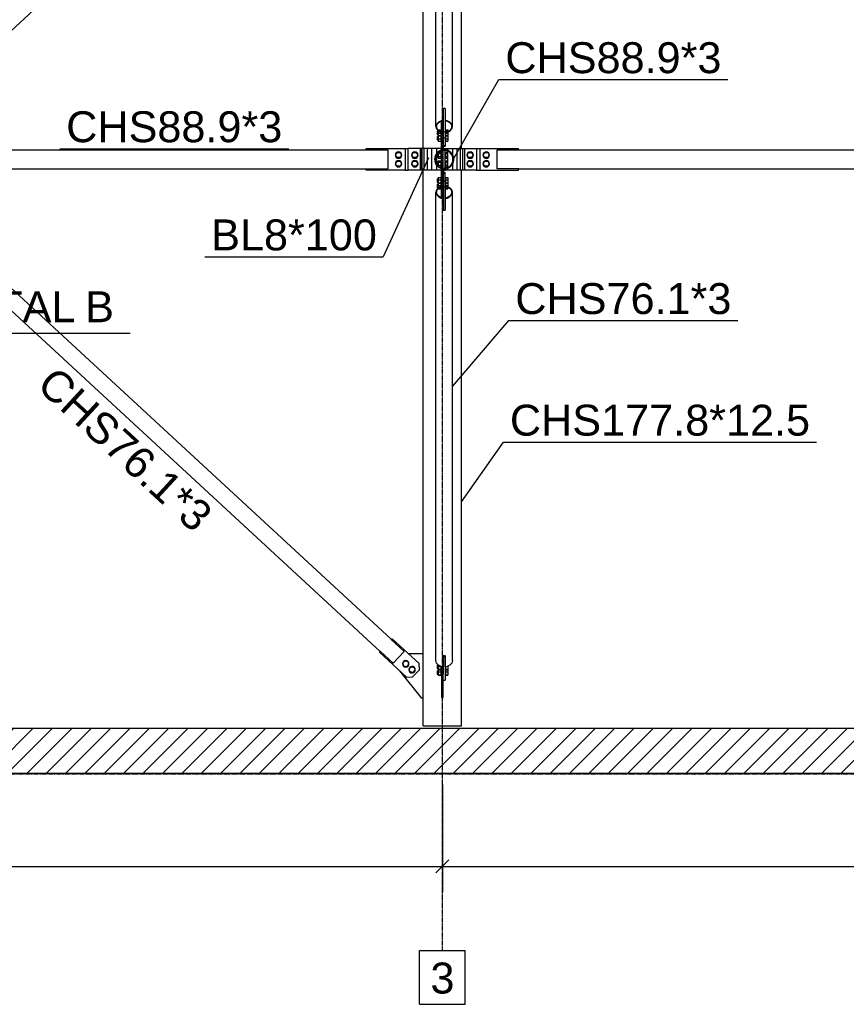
# Model space of a CAD drawing. Header units: millimetres. Extents: x 0 to 142951, y 0 to 27942.
# Tile 68 of 70: x 132505 to 136334, y 446 to 5007. Entities that reach past the tile are written whole.
import ezdxf

# ---------------------------------------------------------------- set-up
doc = ezdxf.new("R2010")
doc.units = ezdxf.units.MM
doc.linetypes.add('DXK_LINE_DOT3', pattern=[5.9187, 2.979, -0.9799, 0.9799, -0.9799])
doc.styles.add('Arial', font='ARIAL.TTF', dxfattribs={"height": 0.2})
doc.styles.add('Arial Narrow', font='ARIALN.TTF', dxfattribs={"height": 0.2})

# ---------------------------------------------------------------- blocks, each defined once
blk = doc.blocks.new('Part-85582 - 85581')
h = blk.add_hatch()
h.set_pattern_fill('ANSI31', color=6, scale=20, style=0)
h.paths.add_polyline_path([(140353.1, 1725.2), (123153.1, 1725.2), (123153.1, 1515.2), (140353.1, 1515.2)])
for p, q in [((123153.1, 1725.2), (140353.1, 1725.2)), ((140353.1, 1515.2), (123153.1, 1515.2))]:
    blk.add_line(p, q)
blk = doc.blocks.new('Part-85584 - 85581')
at = {"color": 7}
for p, q in [((134552, 4410.2), (134552, 7016.2)), ((134374.2, 4410.2), (134374.2, 6651.2)), ((134374.2, 2069.2), (134374.2, 4310.2)), ((134552, 1735.2), (134552, 4310.2)), ((134374.2, 1735.2), (134374.2, 1866.2)), ((134374.2, 1735.2), (134552, 1735.2))]:
    blk.add_line(p, q, dxfattribs=at)
blk = doc.blocks.new('Part-85606 - 85581')
h = blk.add_hatch(color=6)
h.paths.add_polyline_path([(134515.6, 4360.2), (134512.2, 4377.3), (134502.6, 4391.7), (134488.1, 4401.3), (134471.1, 4404.7), (134454.1, 4401.3), (134439.7, 4391.7), (134430.1, 4377.3), (134426.7, 4360.2), (134430.1, 4343.2), (134439.7, 4328.8), (134454.1, 4319.2), (134471.1, 4315.8), (134488.1, 4319.2), (134502.6, 4328.8), (134512.2, 4343.2)])
h.paths.add_polyline_path([(134500.4, 4330.9), (134487, 4321.9), (134471.1, 4318.8), (134455.3, 4321.9), (134441.8, 4330.9), (134432.8, 4344.4), (134429.7, 4360.2), (134432.8, 4376.1), (134441.8, 4389.6), (134455.3, 4398.5), (134471.1, 4401.7), (134487, 4398.5), (134500.4, 4389.6), (134509.4, 4376.1), (134512.6, 4360.2), (134509.4, 4344.4)])
for radius, start, end in [(44.5, 22.5, 202.5), (41.4, 337.5, 157.5), (41.4, 157.5, 337.5), (44.5, 202.5, 22.5)]:
    blk.add_arc((134471.1, 4360.2), radius, start, end)
blk = doc.blocks.new('Part-85614 - 85581')
at = {"color": 7}
for p, q in [((134716.3, 4403.8), (134817.3, 4403.8)), ((134716.3, 4316.7), (134716.3, 4403.8)), ((134817.3, 4404.7), (139509, 4404.7)), ((134817.3, 4403.8), (134817.3, 4404.7)), ((139509, 4403.8), (139509, 4404.7)), ((139509, 4403.8), (139610, 4403.8)), ((139610, 4403.8), (139610, 4316.7)), ((134817.3, 4316.7), (134716.3, 4316.7)), ((134817.3, 4315.8), (134817.3, 4316.7)), ((134817.3, 4315.8), (139509, 4315.8)), ((139509, 4316.7), (139610, 4316.7)), ((139509, 4315.8), (139509, 4316.7))]:
    blk.add_line(p, q, dxfattribs=at)
blk = doc.blocks.new('Part-85618 - 85581')
at = {"color": 7}
for p, q in [((134636.3, 4410.2), (134636.3, 4310.2)), ((134636.3, 4410.2), (134816.3, 4410.2)), ((134816.3, 4403.8), (134816.3, 4410.2)), ((134636.3, 4310.2), (134816.3, 4310.2)), ((134816.3, 4310.2), (134816.3, 4316.7))]:
    blk.add_line(p, q, dxfattribs=at)
blk = doc.blocks.new('Part-85626 - 85581')
at = {"color": 7}
for p, q in [((129316.3, 4403.8), (129417.3, 4403.8)), ((129316.3, 4316.7), (129316.3, 4403.8)), ((129417.3, 4404.7), (131576.7, 4404.7)), ((129417.3, 4403.8), (129417.3, 4404.7)), ((131949.5, 4404.7), (134109, 4404.7)), ((134109, 4403.8), (134109, 4404.7)), ((134109, 4403.8), (134210, 4403.8)), ((134210, 4403.8), (134210, 4316.7)), ((129417.3, 4316.7), (129316.3, 4316.7)), ((129417.3, 4315.8), (129417.3, 4316.7)), ((129417.3, 4315.8), (131576.7, 4315.8)), ((131949.5, 4315.8), (134109, 4315.8)), ((134109, 4316.7), (134210, 4316.7)), ((134109, 4315.8), (134109, 4316.7))]:
    blk.add_line(p, q, dxfattribs=at)
blk = doc.blocks.new('Part-85627 - 85581')
at = {"color": 7}
for p, q in [((134459.1, 4410.2), (134305, 4410.2)), ((134305, 4310.2), (134305, 4410.2)), ((134360, 4410.2), (134360, 4310.2)), ((134367.9, 4310.2), (134367.9, 4410.2)), ((134369, 4310.2), (134369, 4410.2)), ((134378.7, 4310.2), (134378.7, 4410.2)), ((134394.2, 4310.2), (134394.2, 4410.2)), ((134414.4, 4310.2), (134414.4, 4410.2)), ((134437.9, 4389), (134437.9, 4410.2)), ((134437.9, 4336.8), (134437.9, 4383.7)), ((134475.1, 4410.2), (134621.3, 4410.2)), ((134488.4, 4401.2), (134488.4, 4410.2)), ((134488.4, 4322.9), (134488.4, 4397.6)), ((134511.9, 4377.7), (134511.9, 4410.2)), ((134532.1, 4310.2), (134532.1, 4410.2)), ((134547.5, 4310.2), (134547.5, 4410.2)), ((134557.3, 4310.2), (134557.3, 4410.2)), ((134558.4, 4310.2), (134558.4, 4410.2)), ((134566.3, 4310.2), (134566.3, 4410.2)), ((134621.3, 4410.2), (134621.3, 4310.2)), ((134511.9, 4356.6), (134511.9, 4363.8)), ((134511.9, 4310.2), (134511.9, 4342.7)), ((134459.1, 4310.2), (134305, 4310.2)), ((134437.9, 4310.2), (134437.9, 4331.5)), ((134621.3, 4310.2), (134475.1, 4310.2)), ((134488.4, 4310.2), (134488.4, 4319.3))]:
    blk.add_line(p, q, dxfattribs=at)
blk = doc.blocks.new('Part-85628 - 85581')
at = {"color": 7}
for p, q in [((134290, 4410.2), (134305, 4410.2)), ((134621.3, 4410.2), (134636.3, 4410.2)), ((134290, 4310.2), (134305, 4310.2)), ((134621.3, 4310.2), (134636.3, 4310.2))]:
    blk.add_line(p, q, dxfattribs=at)
blk = doc.blocks.new('Part-85631 - 85581')
at = {"color": 7}
for p, q in [((134110, 4410.2), (134290, 4410.2)), ((134110, 4403.8), (134110, 4410.2)), ((134290, 4410.2), (134290, 4310.2)), ((134110, 4310.2), (134110, 4316.7)), ((134290, 4310.2), (134110, 4310.2))]:
    blk.add_line(p, q, dxfattribs=at)
blk = doc.blocks.new('Bolt-85633 - 85581')
at = {"color": 7}
for p, q in [((134577.4, 4380.2), (134584.3, 4392.2)), ((134584.3, 4368.2), (134577.4, 4380.2)), ((134584.3, 4392.2), (134598.2, 4392.2)), ((134598.2, 4392.2), (134605.1, 4380.2)), ((134605.1, 4380.2), (134598.2, 4368.2)), ((134577.4, 4340.2), (134584.3, 4352.2)), ((134584.3, 4328.2), (134577.4, 4340.2)), ((134598.2, 4368.2), (134584.3, 4368.2)), ((134584.3, 4352.2), (134598.2, 4352.2)), ((134598.2, 4352.2), (134605.1, 4340.2)), ((134605.1, 4340.2), (134598.2, 4328.2)), ((134598.2, 4328.2), (134584.3, 4328.2))]:
    blk.add_line(p, q, dxfattribs=at)
for centre, start, end in [((134591.3, 4380.2), 0, 180), ((134591.3, 4380.2), 180, 0), ((134591.3, 4340.2), 0, 180), ((134591.3, 4340.2), 180, 0)]:
    blk.add_arc(centre, 15, start, end, dxfattribs=at)
blk = doc.blocks.new('Bolt-85634 - 85581')
at = {"color": 7}
for p, q in [((134321.1, 4380.2), (134328.1, 4392.2)), ((134328.1, 4368.2), (134321.1, 4380.2)), ((134328.1, 4392.2), (134341.9, 4392.2)), ((134341.9, 4392.2), (134348.9, 4380.2)), ((134348.9, 4380.2), (134341.9, 4368.2)), ((134321.1, 4340.2), (134328.1, 4352.2)), ((134328.1, 4328.2), (134321.1, 4340.2)), ((134341.9, 4368.2), (134328.1, 4368.2)), ((134328.1, 4352.2), (134341.9, 4352.2)), ((134341.9, 4352.2), (134348.9, 4340.2)), ((134348.9, 4340.2), (134341.9, 4328.2)), ((134341.9, 4328.2), (134328.1, 4328.2))]:
    blk.add_line(p, q, dxfattribs=at)
for centre, start, end in [((134335, 4380.2), 0, 180), ((134335, 4380.2), 180, 0), ((134335, 4340.2), 0, 180), ((134335, 4340.2), 180, 0)]:
    blk.add_arc(centre, 15, start, end, dxfattribs=at)
blk = doc.blocks.new('Bolt-85635 - 85581')
at = {"color": 7}
for p, q in [((134246.1, 4380.2), (134253.1, 4392.2)), ((134253.1, 4368.2), (134246.1, 4380.2)), ((134253.1, 4392.2), (134266.9, 4392.2)), ((134266.9, 4392.2), (134273.9, 4380.2)), ((134273.9, 4380.2), (134266.9, 4368.2)), ((134246.1, 4340.2), (134253.1, 4352.2)), ((134253.1, 4328.2), (134246.1, 4340.2)), ((134266.9, 4368.2), (134253.1, 4368.2)), ((134253.1, 4352.2), (134266.9, 4352.2)), ((134266.9, 4352.2), (134273.9, 4340.2)), ((134273.9, 4340.2), (134266.9, 4328.2)), ((134266.9, 4328.2), (134253.1, 4328.2))]:
    blk.add_line(p, q, dxfattribs=at)
for centre, start, end in [((134260, 4380.2), 0, 180), ((134260, 4380.2), 180, 0), ((134260, 4340.2), 0, 180), ((134260, 4340.2), 180, 0)]:
    blk.add_arc(centre, 15, start, end, dxfattribs=at)
blk = doc.blocks.new('Bolt-85636 - 85581')
at = {"color": 7}
for p, q in [((134652.4, 4380.2), (134659.3, 4392.2)), ((134659.3, 4368.2), (134652.4, 4380.2)), ((134659.3, 4392.2), (134673.2, 4392.2)), ((134673.2, 4392.2), (134680.1, 4380.2)), ((134680.1, 4380.2), (134673.2, 4368.2)), ((134652.4, 4340.2), (134659.3, 4352.2)), ((134659.3, 4328.2), (134652.4, 4340.2)), ((134673.2, 4368.2), (134659.3, 4368.2)), ((134659.3, 4352.2), (134673.2, 4352.2)), ((134673.2, 4352.2), (134680.1, 4340.2)), ((134680.1, 4340.2), (134673.2, 4328.2)), ((134673.2, 4328.2), (134659.3, 4328.2))]:
    blk.add_line(p, q, dxfattribs=at)
for centre, start, end in [((134666.3, 4380.2), 0, 180), ((134666.3, 4380.2), 180, 0), ((134666.3, 4340.2), 0, 180), ((134666.3, 4340.2), 180, 0)]:
    blk.add_arc(centre, 15, start, end, dxfattribs=at)
blk = doc.blocks.new('Part-85641 - 85581')
at = {"color": 7}
for p, q in [((134459.1, 4402.3), (134459.1, 4403.9)), ((134459.1, 4321.2), (134459.1, 4399.3)), ((134459.1, 4316.6), (134459.1, 4318.2))]:
    blk.add_line(p, q, dxfattribs=at)
blk = doc.blocks.new('Part-85642 - 85581')
at = {"color": 7}
for p, q in [((134467.1, 4410.2), (134475.1, 4410.2)), ((134467.1, 4319.6), (134467.1, 4400.9)), ((134475.1, 4403.9), (134475.1, 4410.2)), ((134475.1, 4319.6), (134475.1, 4400.9)), ((134467.1, 4310.2), (134475.1, 4310.2)), ((134475.1, 4310.2), (134475.1, 4316.6))]:
    blk.add_line(p, q, dxfattribs=at)
blk = doc.blocks.new('Bolt-85643 - 85581')
at = {"color": 7}
for p, q in [((134438.1, 4384), (134438.1, 4372.2)), ((134440.9, 4388.2), (134443.1, 4388.2)), ((134443.1, 4394), (134443.1, 4394.1)), ((134443.1, 4394.1), (134443.3, 4394.1)), ((134443.1, 4390.4), (134443.1, 4366.4)), ((134443.1, 4387.2), (134456.1, 4387.2)), ((134448.6, 4394.1), (134456.1, 4394.1)), ((134456.1, 4395.2), (134456.1, 4365.2)), ((134456.1, 4395.2), (134459.1, 4395.2)), ((134475.1, 4395.2), (134478.1, 4395.2)), ((134478.1, 4395.2), (134478.1, 4365.2)), ((134478.1, 4394.1), (134488.1, 4394.1)), ((134478.1, 4387.2), (134488.1, 4387.2)), ((134488.1, 4366.4), (134488.1, 4394.1)), ((134438.1, 4372.2), (134443.1, 4372.2)), ((134438.1, 4348.2), (134438.1, 4336.5)), ((134438.1, 4348.2), (134443.1, 4348.2)), ((134443.1, 4373.3), (134456.1, 4373.3)), ((134443.1, 4366.4), (134456.1, 4366.4)), ((134443.1, 4354.1), (134443.1, 4330.1)), ((134443.1, 4354.1), (134456.1, 4354.1)), ((134443.1, 4347.2), (134456.1, 4347.2)), ((134456.1, 4365.2), (134459.1, 4365.2)), ((134456.1, 4355.2), (134456.1, 4325.2)), ((134456.1, 4355.2), (134459.1, 4355.2)), ((134475.1, 4365.2), (134478.1, 4365.2)), ((134475.1, 4355.2), (134478.1, 4355.2)), ((134478.1, 4373.3), (134488.1, 4373.3)), ((134478.1, 4366.4), (134488.1, 4366.4)), ((134478.1, 4355.2), (134478.1, 4325.2)), ((134478.1, 4354.1), (134488.1, 4354.1)), ((134478.1, 4347.2), (134488.1, 4347.2)), ((134488.1, 4326.4), (134488.1, 4354.1)), ((134440.9, 4332.2), (134443.1, 4332.2)), ((134443.1, 4333.3), (134456.1, 4333.3)), ((134443.1, 4326.4), (134443.1, 4326.5)), ((134443.1, 4326.4), (134443.3, 4326.4)), ((134448.6, 4326.4), (134456.1, 4326.4)), ((134456.1, 4325.2), (134459.1, 4325.2)), ((134475.1, 4325.2), (134478.1, 4325.2)), ((134478.1, 4333.3), (134488.1, 4333.3)), ((134478.1, 4326.4), (134488.1, 4326.4))]:
    blk.add_line(p, q, dxfattribs=at)
blk = doc.blocks.new('Part-85662 - 85581')
at = {"color": 7}
for p, q in [((134444.2, 6703.4), (134456.6, 6709.7)), ((134456.6, 6709.7), (134466.1, 6711.2)), ((134466.1, 6659.4), (134466.1, 6711.2)), ((134476.1, 6659.4), (134476.1, 6711.2)), ((134476.1, 6711.2), (134485.7, 6709.7)), ((134485.7, 6709.7), (134498, 6703.4)), ((134433.1, 6682.7), (134436, 6693.9)), ((134433.1, 4512.3), (134433.1, 6682.7)), ((134436, 6693.9), (134444.2, 6703.4)), ((134466.1, 6659.4), (134471.1, 6660.2)), ((134471.1, 6660.2), (134476.1, 6659.4)), ((134498, 6703.4), (134506.3, 6693.9)), ((134506.3, 6693.9), (134509.2, 6682.7)), ((134509.2, 4512.3), (134509.2, 6682.7)), ((134466.1, 4592.5), (134467.1, 4592.7)), ((134466.1, 4592.5), (134466.1, 4538.5)), ((134466.1, 4590.2), (134467.1, 4590.4)), ((134475.1, 4592.7), (134476.1, 4592.5)), ((134475.1, 4590.4), (134476.1, 4590.2)), ((134476.1, 4592.5), (134476.1, 4538.5)), ((134436, 4523.5), (134433.1, 4512.3)), ((134444.2, 4533), (134436, 4523.5)), ((134436.1, 4512.3), (134438.8, 4522.6)), ((134438.8, 4522.6), (134446.3, 4531.3)), ((134456.6, 4539.3), (134444.2, 4533)), ((134446.3, 4531.3), (134457.7, 4537.2)), ((134466.1, 4540.8), (134456.6, 4539.3)), ((134457.7, 4537.2), (134466.1, 4538.5)), ((134466.1, 4536.4), (134466.1, 4537.9)), ((134466.1, 4537.9), (134467.1, 4537.7)), ((134475.1, 4537.7), (134476.1, 4537.9)), ((134475.1, 4535.4), (134476.1, 4535.5)), ((134485.7, 4539.3), (134476.1, 4540.8)), ((134476.1, 4538.5), (134484.5, 4537.2)), ((134476.1, 4537.9), (134476.1, 4483.8)), ((134484.5, 4537.2), (134495.9, 4531.3)), ((134498, 4533), (134485.7, 4539.3)), ((134495.9, 4531.3), (134503.5, 4522.6)), ((134506.3, 4523.5), (134498, 4533)), ((134503.5, 4522.6), (134506.2, 4512.3)), ((134509.2, 4512.3), (134506.3, 4523.5)), ((134433.1, 4512.3), (134436, 4501.1)), ((134436, 4501.1), (134444.2, 4491.6)), ((134438.8, 4502), (134436.1, 4512.3)), ((134446.3, 4493.2), (134438.8, 4502)), ((134444.2, 4491.6), (134456.6, 4485.2)), ((134457.7, 4487.4), (134446.3, 4493.2)), ((134456.6, 4485.2), (134459.1, 4484.8)), ((134459.1, 4487.2), (134457.7, 4487.4)), ((134484.5, 4487.4), (134476.1, 4486.1)), ((134476.1, 4483.8), (134485.7, 4485.2)), ((134495.9, 4493.2), (134484.5, 4487.4)), ((134485.7, 4485.2), (134498, 4491.6)), ((134503.5, 4502), (134495.9, 4493.2)), ((134498, 4491.6), (134506.3, 4501.1)), ((134506.2, 4512.3), (134503.5, 4502)), ((134506.3, 4501.1), (134509.2, 4512.3))]:
    blk.add_line(p, q, dxfattribs=at)
blk = doc.blocks.new('Part-85663 - 85581')
at = {"color": 7}
for p, q in [((134436, 4219.4), (134433.1, 4208.2)), ((134433.1, 2037.8), (134433.1, 4208.2)), ((134433.1, 4208.2), (134436, 4197)), ((134444.2, 4228.9), (134436, 4219.4)), ((134436, 4197), (134444.2, 4187.5)), ((134436.1, 4208.2), (134438.8, 4218.5)), ((134438.8, 4197.9), (134436.1, 4208.2)), ((134438.8, 4218.5), (134446.3, 4227.3)), ((134446.3, 4189.1), (134438.8, 4197.9)), ((134456.6, 4235.2), (134444.2, 4228.9)), ((134446.3, 4227.3), (134457.7, 4233.1)), ((134459.1, 4235.6), (134456.6, 4235.2)), ((134457.7, 4233.1), (134459.1, 4233.3)), ((134476.1, 4236.7), (134476.1, 4182.6)), ((134485.7, 4235.2), (134476.1, 4236.7)), ((134476.1, 4234.4), (134484.5, 4233.1)), ((134484.5, 4233.1), (134495.9, 4227.3)), ((134498, 4228.9), (134485.7, 4235.2)), ((134495.9, 4227.3), (134503.5, 4218.5)), ((134503.5, 4197.9), (134495.9, 4189.1)), ((134506.3, 4219.4), (134498, 4228.9)), ((134498, 4187.5), (134506.3, 4197)), ((134503.5, 4218.5), (134506.2, 4208.2)), ((134506.2, 4208.2), (134503.5, 4197.9)), ((134509.2, 4208.2), (134506.3, 4219.4)), ((134506.3, 4197), (134509.2, 4208.2)), ((134509.2, 2037.8), (134509.2, 4208.2)), ((134444.2, 4187.5), (134456.6, 4181.2)), ((134457.7, 4183.3), (134446.3, 4189.1)), ((134456.6, 4181.2), (134466.1, 4179.7)), ((134466.1, 4182), (134457.7, 4183.3)), ((134466.1, 4182.6), (134466.1, 4184.1)), ((134466.1, 4182.6), (134467.1, 4182.8)), ((134466.1, 4182), (134466.1, 4127.9)), ((134475.1, 4185.1), (134476.1, 4184.9)), ((134475.1, 4182.8), (134476.1, 4182.6)), ((134484.5, 4183.3), (134476.1, 4182)), ((134476.1, 4182), (134476.1, 4127.9)), ((134476.1, 4179.7), (134485.7, 4181.2)), ((134495.9, 4189.1), (134484.5, 4183.3)), ((134485.7, 4181.2), (134498, 4187.5)), ((134466.1, 4130.2), (134467.1, 4130.1)), ((134466.1, 4127.9), (134467.1, 4127.8)), ((134475.1, 4130.1), (134476.1, 4130.2)), ((134475.1, 4127.8), (134476.1, 4127.9)), ((134466.1, 2009.3), (134466.1, 2061.1)), ((134471.1, 2060.3), (134466.1, 2061.1)), ((134476.1, 2061.1), (134471.1, 2060.3)), ((134476.1, 2009.3), (134476.1, 2061.1)), ((134436, 2026.6), (134433.1, 2037.8)), ((134444.2, 2017.1), (134436, 2026.6)), ((134456.6, 2010.8), (134444.2, 2017.1)), ((134466.1, 2009.3), (134456.6, 2010.8)), ((134485.7, 2010.8), (134476.1, 2009.3)), ((134498, 2017.1), (134485.7, 2010.8)), ((134506.3, 2026.6), (134498, 2017.1)), ((134509.2, 2037.8), (134506.3, 2026.6))]:
    blk.add_line(p, q, dxfattribs=at)
blk = doc.blocks.new('Part-85665 - 85581')
at = {"color": 7}
for p, q in [((134466.1, 2055.2), (134467.1, 2055.2)), ((134459.1, 2010.4), (134459.1, 1867.2)), ((134459.1, 1994.2), (134467.1, 1994.2)), ((134467.1, 1867.2), (134467.1, 1975.2)), ((134459.1, 1867.2), (134467.1, 1867.2))]:
    blk.add_line(p, q, dxfattribs=at)
blk = doc.blocks.new('Part-85667 - 85581')
at = {"color": 7}
for p, q in [((134467.1, 2060.9), (134467.1, 1975.2)), ((134475.1, 2055.9), (134467.1, 2055.9)), ((134475.1, 2060.9), (134475.1, 1947.2)), ((134467.1, 1947.2), (134475.1, 1947.2))]:
    blk.add_line(p, q, dxfattribs=at)
blk = doc.blocks.new('Part-85668 - 85581')
blk.add_hatch(color=6).paths.add_polyline_path([(134467.1, 4536.4), (134459.1, 4536.4), (134459.1, 4403.9), (134467.1, 4403.9)])
for p, q in [((134459.1, 4403.9), (134459.1, 4536.4)), ((134459.1, 4536.4), (134467.1, 4536.4)), ((134467.1, 4536.4), (134467.1, 4403.9)), ((134467.1, 4403.9), (134459.1, 4403.9))]:
    blk.add_line(p, q)
blk = doc.blocks.new('Part-85669 - 85581')
at = {"color": 7}
for p, q in [((134475.1, 4596.5), (134467.1, 4596.5)), ((134467.1, 4596.5), (134467.1, 4536.4)), ((134475.1, 4596.5), (134475.1, 4421.7)), ((134467.1, 4487.8), (134475.1, 4487.8)), ((134467.1, 4459.7), (134475.1, 4459.7)), ((134467.1, 4424.3), (134475.1, 4424.3)), ((134467.1, 4421.7), (134475.1, 4421.7))]:
    blk.add_line(p, q, dxfattribs=at)
blk = doc.blocks.new('Bolt-85670 - 85581')
at = {"color": 7}
for p, q in [((134438.1, 4491.4), (134438.1, 4475.6)), ((134438.1, 4491.4), (134443.1, 4491.4)), ((134438.1, 4475.6), (134443.1, 4475.6)), ((134443.1, 4496.5), (134443.1, 4444.9)), ((134443.1, 4496.5), (134456.1, 4496.5)), ((134443.1, 4494.2), (134456.1, 4494.2)), ((134443.1, 4481.2), (134456.1, 4481.2)), ((134443.1, 4470.9), (134456.1, 4470.9)), ((134456.1, 4498.3), (134456.1, 4443.2)), ((134456.1, 4498.3), (134459.1, 4498.3)), ((134456.1, 4472.7), (134459.1, 4472.7)), ((134475.1, 4498.3), (134478.1, 4498.3)), ((134475.1, 4472.7), (134478.1, 4472.7)), ((134478.1, 4498.3), (134478.1, 4443.2)), ((134478.1, 4496.5), (134488.1, 4496.5)), ((134478.1, 4494.2), (134488.1, 4494.2)), ((134478.1, 4481.2), (134488.1, 4481.2)), ((134478.1, 4470.9), (134488.1, 4470.9)), ((134488.1, 4496.5), (134488.1, 4444.9)), ((134438.1, 4465.8), (134438.1, 4450.1)), ((134438.1, 4465.8), (134443.1, 4465.8)), ((134438.1, 4450.1), (134443.1, 4450.1)), ((134443.1, 4468.6), (134456.1, 4468.6)), ((134443.1, 4455.6), (134456.1, 4455.6)), ((134443.1, 4444.9), (134456.1, 4444.9)), ((134456.1, 4443.2), (134459.1, 4443.2)), ((134475.1, 4443.2), (134478.1, 4443.2)), ((134478.1, 4468.6), (134488.1, 4468.6)), ((134478.1, 4455.6), (134488.1, 4455.6)), ((134478.1, 4444.9), (134488.1, 4444.9))]:
    blk.add_line(p, q, dxfattribs=at)
blk = doc.blocks.new('Part-85671 - 85581')
blk.add_hatch(color=6).paths.add_polyline_path([(134467.1, 4316.6), (134459.1, 4316.6), (134459.1, 4184.1), (134467.1, 4184.1)])
for p, q in [((134459.1, 4184.1), (134459.1, 4316.6)), ((134459.1, 4316.6), (134467.1, 4316.6)), ((134467.1, 4316.6), (134467.1, 4184.1)), ((134467.1, 4184.1), (134459.1, 4184.1))]:
    blk.add_line(p, q)
blk = doc.blocks.new('Part-85672 - 85581')
at = {"color": 7}
for p, q in [((134475.1, 4298.8), (134467.1, 4298.8)), ((134467.1, 4296.2), (134475.1, 4296.2)), ((134475.1, 4124), (134475.1, 4298.8)), ((134467.1, 4260.8), (134475.1, 4260.8)), ((134467.1, 4232.7), (134475.1, 4232.7)), ((134467.1, 4124), (134467.1, 4184.1)), ((134475.1, 4124), (134467.1, 4124))]:
    blk.add_line(p, q, dxfattribs=at)
blk = doc.blocks.new('Bolt-85673 - 85581')
at = {"color": 7}
for p, q in [((134438.1, 4270.4), (134438.1, 4270)), ((134438.1, 4270.4), (134443.1, 4270.4)), ((134438.1, 4270), (134438.1, 4254.7)), ((134438.1, 4254.7), (134443.1, 4254.7)), ((134438.1, 4244.9), (134438.1, 4244.5)), ((134438.1, 4244.9), (134443.1, 4244.9)), ((134438.1, 4244.5), (134438.1, 4229.1)), ((134443.1, 4275.5), (134443.1, 4224)), ((134443.1, 4275.5), (134456.1, 4275.5)), ((134443.1, 4264.9), (134456.1, 4264.9)), ((134443.1, 4251.9), (134456.1, 4251.9)), ((134443.1, 4249.5), (134456.1, 4249.5)), ((134456.1, 4277.3), (134456.1, 4276.6)), ((134456.1, 4277.3), (134459.1, 4277.3)), ((134456.1, 4276.6), (134456.1, 4222.2)), ((134456.1, 4247.8), (134459.1, 4247.8)), ((134475.1, 4277.3), (134478.1, 4277.3)), ((134475.1, 4247.8), (134478.1, 4247.8)), ((134478.1, 4277.3), (134478.1, 4222.2)), ((134478.1, 4275.5), (134488.1, 4275.5)), ((134478.1, 4264.9), (134488.1, 4264.9)), ((134478.1, 4251.9), (134488.1, 4251.9)), ((134478.1, 4249.5), (134488.1, 4249.5)), ((134488.1, 4275.5), (134488.1, 4224)), ((134438.1, 4229.1), (134443.1, 4229.1)), ((134443.1, 4239.3), (134456.1, 4239.3)), ((134443.1, 4226.3), (134456.1, 4226.3)), ((134443.1, 4224), (134456.1, 4224)), ((134456.1, 4222.2), (134459.1, 4222.2)), ((134475.1, 4222.2), (134478.1, 4222.2)), ((134478.1, 4239.3), (134488.1, 4239.3)), ((134478.1, 4226.3), (134488.1, 4226.3)), ((134478.1, 4224), (134488.1, 4224))]:
    blk.add_line(p, q, dxfattribs=at)
blk = doc.blocks.new('Bolt-85675 - 85581')
at = {"color": 7}
for p, q in [((134438.1, 2016.9), (134438.1, 2001.2)), ((134438.1, 2016.9), (134443.1, 2016.9)), ((134443.1, 2018.4), (134443.1, 1970.5)), ((134443.1, 2011.4), (134455.4, 2011.4)), ((134456.1, 2011), (134456.1, 1968.7)), ((134475.1, 2023.8), (134476.1, 2023.8)), ((134478.1, 2009.6), (134478.1, 1968.7)), ((134486.9, 2011.4), (134488.1, 2011.4)), ((134488.1, 2012), (134488.1, 1970.5)), ((134438.1, 2001.2), (134443.1, 2001.2)), ((134438.1, 1991.4), (134438.1, 1975.6)), ((134438.1, 1991.4), (134443.1, 1991.4)), ((134438.1, 1975.6), (134443.1, 1975.6)), ((134443.1, 1998.4), (134456.1, 1998.4)), ((134443.1, 1996), (134456.1, 1996)), ((134443.1, 1985.8), (134456.1, 1985.8)), ((134443.1, 1972.8), (134456.1, 1972.8)), ((134443.1, 1970.5), (134456.1, 1970.5)), ((134456.1, 1994.3), (134459.1, 1994.3)), ((134456.1, 1968.7), (134459.1, 1968.7)), ((134475.1, 1994.3), (134478.1, 1994.3)), ((134475.1, 1968.7), (134478.1, 1968.7)), ((134478.1, 1998.4), (134488.1, 1998.4)), ((134478.1, 1996), (134488.1, 1996)), ((134478.1, 1985.8), (134488.1, 1985.8)), ((134478.1, 1972.8), (134488.1, 1972.8)), ((134478.1, 1970.5), (134488.1, 1970.5))]:
    blk.add_line(p, q, dxfattribs=at)
blk = doc.blocks.new('Part-85715 - 85581')
at = {"color": 7}
for p, q in [((134175.4, 6639), (134234.9, 6694)), ((134234.9, 6694), (134285.2, 6639.6)), ((131965.3, 4598.8), (134174.7, 6639.8)), ((134175.4, 6639), (134174.7, 6639.8)), ((134225.7, 6584.6), (134285.2, 6639.6)), ((132017, 4542.9), (134226.3, 6583.9)), ((134226.3, 6583.9), (134225.7, 6584.6)), ((131906.5, 4543.1), (131966, 4598.1)), ((131966, 4598.1), (131965.3, 4598.8)), ((131906.5, 4543.1), (131956.8, 4488.7)), ((131956.8, 4488.7), (132016.3, 4543.7)), ((132017, 4542.9), (132016.3, 4543.7))]:
    blk.add_line(p, q, dxfattribs=at)
blk = doc.blocks.new('Part-85716 - 85581')
at = {"color": 7}
for p, q in [((131906.5, 4177.3), (131956.8, 4231.8)), ((131956.8, 4231.8), (132016.3, 4176.8)), ((131966, 4122.4), (131906.5, 4177.3)), ((132016.3, 4176.8), (132017, 4177.6)), ((132017, 4177.6), (134226.3, 2136.6)), ((131965.3, 4121.7), (131966, 4122.4)), ((131965.3, 4121.7), (134174.7, 2080.7)), ((134225.7, 2135.9), (134226.3, 2136.6)), ((134225.7, 2135.9), (134285.2, 2080.9)), ((134174.7, 2080.7), (134175.4, 2081.5)), ((134175.4, 2081.5), (134234.9, 2026.5)), ((134285.2, 2080.9), (134234.9, 2026.5))]:
    blk.add_line(p, q, dxfattribs=at)
blk = doc.blocks.new('Part-85718 - 85581')
at = {"color": 7}
for p, q in [((134226.4, 2135.2), (134230.4, 2139.6)), ((134230.4, 2139.6), (134355.3, 2024.2)), ((134172.1, 2076.4), (134176.1, 2080.8)), ((134172.1, 2076.4), (134297, 1961.1)), ((134356.4, 1996), (134355.3, 2024.2)), ((134297, 1961.1), (134325.2, 1962.2)), ((134325.2, 1962.2), (134356.4, 1996))]:
    blk.add_line(p, q, dxfattribs=at)
blk = doc.blocks.new('Part-85723 - 85581')
at = {"color": 7}
for p, q in [((134374.2, 2069.2), (134306.6, 2069.2)), ((134374.2, 1866.2), (134374.2, 2069.2)), ((134264.1, 1991.4), (134364.2, 1866.2)), ((134364.2, 1866.2), (134374.2, 1866.2))]:
    blk.add_line(p, q, dxfattribs=at)
blk = doc.blocks.new('Bolt-85736 - 85581')
at = {"color": 7}
for p, q in [((134279.6, 2026.2), (134289, 2036.4)), ((134283.7, 2013), (134279.6, 2026.2)), ((134297.2, 2009.9), (134283.7, 2013)), ((134289, 2036.4), (134302.5, 2033.4)), ((134306.6, 2020.1), (134297.2, 2009.9)), ((134302.5, 2033.4), (134306.6, 2020.1)), ((134308.9, 1999.1), (134318.3, 2009.3)), ((134318.3, 2009.3), (134331.9, 2006.2)), ((134313.1, 1985.9), (134308.9, 1999.1)), ((134326.6, 1982.8), (134313.1, 1985.9)), ((134336, 1993), (134326.6, 1982.8)), ((134331.9, 2006.2), (134336, 1993))]:
    blk.add_line(p, q, dxfattribs=at)
for centre, start, end in [((134293.1, 2023.2), 47.2694, 227.2694), ((134293.1, 2023.2), 227.2694, 47.2694), ((134322.5, 1996), 47.2694, 227.2694), ((134322.5, 1996), 227.2694, 47.2694)]:
    blk.add_arc(centre, 15, start, end, dxfattribs=at)
blk = doc.blocks.new('GridLine-85745 - 85581')
at = {"color": 6, "linetype": 'DXK_LINE_DOT3'}
blk.add_line((134463.1, 695.7), (134463.1, 9139.3), dxfattribs=at)
at = {"color": 6}
for p, q in [((134357.5, 695.7), (134568.8, 695.7)), ((134357.5, 445.7), (134357.5, 695.7)), ((134568.8, 445.7), (134568.8, 695.7)), ((134357.5, 445.7), (134568.8, 445.7))]:
    blk.add_line(p, q, dxfattribs=at)
at = {"color": 7, "style": 'Arial'}
blk.add_text('3', height=143.3, dxfattribs=at).set_placement((134407.5, 495.7))
blk = doc.blocks.new('GridLine-85747 - 85581')
at = {"color": 6, "linetype": 'DXK_LINE_DOT3'}
blk.add_line((122472.6, 1514.2), (142177.6, 1514.2), dxfattribs=at)
blk = doc.blocks.new('StraightDimension-87379 - 85581')
at = {"color": 174}
for p, q in [((134463.1, 1464.2), (134463.1, 964.7)), ((139863.1, 1464.2), (139863.1, 964.7)), ((134493.1, 1114.7), (134433.1, 1054.7)), ((139833.1, 1054.7), (139893.1, 1114.7)), ((134463.1, 1084.7), (139863.1, 1084.7))]:
    blk.add_line(p, q, dxfattribs=at)
at = {"color": 30, "style": 'Arial Narrow'}
blk.add_text('5400', height=143.16, dxfattribs=at).set_placement((136980.8, 1129.7))
blk = doc.blocks.new('StraightDimension-90844 - 85581')
at = {"color": 174}
for p, q in [((134288.5, 6761.2), (134055.2, 7013.8)), ((134135, 6883.2), (134138.3, 6968)), ((131683.4, 4659.4), (134136.6, 6925.6)), ((131835.3, 4495), (131602, 4747.5)), ((131685.1, 4701.8), (131681.7, 4617))]:
    blk.add_line(p, q, dxfattribs=at)
at = {"color": 30, "style": 'Arial Narrow'}
blk.add_text('3340', height=143.16, rotation=42.7312, dxfattribs=at).set_placement((132745.5, 5701.8))
blk = doc.blocks.new('StraightDimension-87380 - 85581')
at = {"color": 174}
for p, q in [((129063.1, 1464.2), (129063.1, 964.7)), ((134463.1, 1464.2), (134463.1, 964.7)), ((129093.1, 1114.7), (129033.1, 1054.7)), ((134433.1, 1054.7), (134493.1, 1114.7)), ((129063.1, 1084.7), (134463.1, 1084.7))]:
    blk.add_line(p, q, dxfattribs=at)
at = {"color": 30, "style": 'Arial Narrow'}
blk.add_text('5400', height=143.16, dxfattribs=at).set_placement((131580.8, 1129.7))
blk = doc.blocks.new('Mark-85774 - 85581')
at = {"color": 136}
blk.add_line((132690.1, 4409.7), (133750.9, 4409.7), dxfattribs=at)
at = {"color": 30, "style": 'Arial'}
blk.add_text('CHS88.9*3', height=143.26, dxfattribs=at).set_placement((132720.1, 4439.7))
blk = doc.blocks.new('Mark-85794 - 85581')
at = {"color": 136}
for p, q in [((134509.2, 3307.4), (134770.8, 3613.6)), ((134770.8, 3613.6), (135831.6, 3613.6))]:
    blk.add_line(p, q, dxfattribs=at)
at = {"color": 30, "style": 'Arial'}
blk.add_text('CHS76.1*3', height=143.26, dxfattribs=at).set_placement((134800.8, 3643.6))
blk = doc.blocks.new('DetailMark-90492 - 85581')
at = {"color": 5}
for p, q in [((131899.5, 3968.3), (132043.1, 3555.7)), ((132043.1, 3555.7), (133016.3, 3555.7))]:
    blk.add_line(p, q, dxfattribs=at)
blk.add_circle((131763.1, 4360.2), 415, dxfattribs=at)
at = {"color": 5, "style": 'Arial'}
for s, height, p in [('DETAL', 143.26, (132118.1, 3605.7)), ('B', 143.3, (132807.9, 3605.7))]:
    blk.add_text(s, height=height, dxfattribs=at).set_placement(p)
blk = doc.blocks.new('Mark-85751 - 85581')
at = {"color": 136}
for p, q in [((134551.5, 2773.5), (134745.7, 3050.3)), ((134745.7, 3050.3), (136195.8, 3050.3))]:
    blk.add_line(p, q, dxfattribs=at)
at = {"color": 96, "style": 'Arial'}
blk.add_text('CHS177.8*12.5', height=143.262, dxfattribs=at).set_placement((134775.7, 3080.3))
blk = doc.blocks.new('Mark-85761 - 85581')
at = {"color": 136}
for p, q in [((134512.2, 4360.2), (134724.6, 4729.6)), ((134724.6, 4729.6), (135785.4, 4729.6))]:
    blk.add_line(p, q, dxfattribs=at)
at = {"color": 30, "style": 'Arial'}
blk.add_text('CHS88.9*3', height=143.26, dxfattribs=at).set_placement((134754.6, 4759.6))
blk = doc.blocks.new('Mark-85775 - 85581')
at = {"color": 136}
for p in [(134398, 4366.9), (133361.7, 3908.7)]:
    blk.add_line(p, (134189.2, 3908.7), dxfattribs=at)
at = {"color": 30, "style": 'Arial'}
blk.add_text('BL8*100', height=143.26, dxfattribs=at).set_placement((133391.7, 3938.7))
blk = doc.blocks.new('Mark-85831 - 85581')
at = {"color": 30, "style": 'Arial'}
blk.add_text('CHS76.1*3', height=143.26, rotation=317.2688, dxfattribs=at).set_placement((132576.9, 3304.8))

msp = doc.modelspace()

# ---------------------------------------------------------------- block references
for name in ['GridLine-85745 - 85581', 'Part-85584 - 85581', 'StraightDimension-90844 - 85581', 'Part-85662 - 85581', 'Part-85715 - 85581', 'Mark-85761 - 85581', 'DetailMark-90492 - 85581', 'Mark-85774 - 85581', 'Part-85669 - 85581', 'Part-85668 - 85581', 'Bolt-85670 - 85581', 'Part-85626 - 85581', 'Part-85631 - 85581', 'Bolt-85635 - 85581', 'Part-85628 - 85581', 'Part-85627 - 85581', 'Bolt-85634 - 85581', 'Part-85606 - 85581', 'Bolt-85643 - 85581', 'Part-85641 - 85581', 'Part-85642 - 85581', 'Bolt-85633 - 85581', 'Part-85618 - 85581', 'Bolt-85636 - 85581', 'Part-85614 - 85581', 'Mark-85775 - 85581', 'Part-85671 - 85581', 'Part-85672 - 85581', 'Bolt-85673 - 85581', 'Part-85716 - 85581', 'Part-85663 - 85581', 'Mark-85794 - 85581', 'Mark-85831 - 85581', 'Mark-85751 - 85581', 'Part-85718 - 85581', 'Part-85723 - 85581', 'Part-85665 - 85581', 'Part-85667 - 85581', 'Bolt-85736 - 85581', 'Bolt-85675 - 85581', 'Part-85582 - 85581', 'GridLine-85747 - 85581', 'StraightDimension-87380 - 85581', 'StraightDimension-87379 - 85581']:
    msp.add_blockref(name, (0, 0))

doc.saveas('drawing.dxf')
